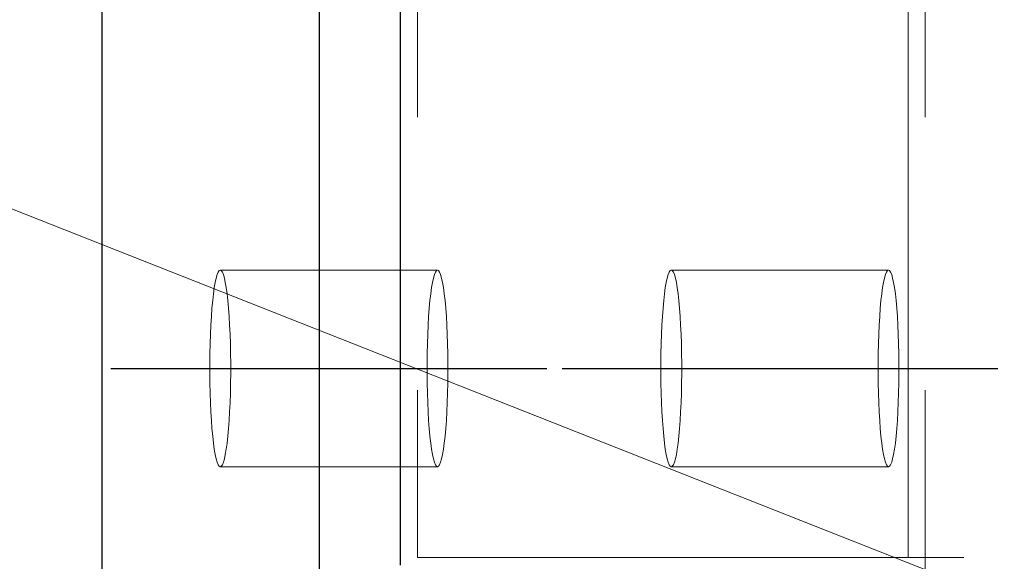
# Model space of a CAD drawing. Header units: millimetres. Extents: x 3536 to 4290, y 11030 to 11491.
# Tile 10 of 102: x 3589.28 to 3593.79, y 11080.25 to 11082.73. Entities that reach past the tile are written whole.
import ezdxf

# ---------------------------------------------------------------- set-up
doc = ezdxf.new("R2010")
doc.units = ezdxf.units.MM
doc.header["$LTSCALE"] = 10
doc.linetypes.add('HIDDEN', pattern=[0.375, 0.25, -0.125])
doc.linetypes.add('MITTE', pattern=[2, 1.25, -0.25, 0.25, -0.25])
doc.layers.get('Defpoints').update_dxf_attribs({"color": 1})
for name, color, linetype, lineweight in [('PS_DIM', 4, 'Continuous', 13), ('PS_Hidden', 2, 'HIDDEN', 9), ('PS_Pos', 1, 'Continuous', 15), ('PS_SOLID', 7, 'Continuous', 30)]:
    doc.layers.add(name, color=color, linetype=linetype, lineweight=lineweight)
doc.layers.add('PS_MID', color=5, linetype='MITTE')
doc.layers.add('PS_SHAPE', color=3, linetype='Continuous')
doc.styles.add('simplex', font='simplex.shx', dxfattribs={"width": 0.75})
doc.dimstyles.new('1_20_GŁ_DS1-LS20', dxfattribs={"dimtxt": 2, "dimasz": 2, "dimexe": 2, "dimexo": 5, "dimgap": 1, "dimtad": 1, "dimjust": 4, "dimdec": 0, "dimlfac": 20, "dimtxsty": 'simplex', "dimblk1": 'NONE', "dimsah": 1, "dimcen": 2, "dimclrd": 256, "dimclre": 256, "dimclrt": 4, "dimadec": 1, "dimazin": 0, "dimtfac": 1, "dimtdec": 0, "dimtmove": 2, "dimatfit": 3, "dimfxl": 1, "dimarcsym": 0})

# ---------------------------------------------------------------- blocks, each defined once
blk = doc.blocks.new('*D96')
at = {"layer": 'Defpoints', "color": 0, "transparency": 16777216}
for p in [(3591.0213, 11097.831), (3589.6555, 11085.5365), (3591.0213, 11075.2865)]:
    blk.add_point(p, dxfattribs=at)
at = {"layer": 'PS_DIM', "lineweight": -2, "transparency": 16777216}
for p, q in [((3589.6555, 11090.5365), (3589.6555, 11099.831)), ((3591.0213, 11080.2865), (3591.0213, 11099.831)), ((3589.6555, 11097.831), (3587.6555, 11097.831)), ((3589.6555, 11097.831), (3591.0213, 11097.831)), ((3593.0213, 11097.831), (3595.0213, 11097.831))]:
    blk.add_line(p, q, dxfattribs=at)
at = {"layer": 'PS_DIM', "transparency": 16777216}
blk.add_solid([(3593.0213, 11098.1643), (3593.0213, 11097.4977), (3591.0213, 11097.831)], dxfattribs=at)
at = {"layer": 'PS_DIM', "color": 4, "transparency": 16777216, "insert": (3587.6355, 11094.6681), "char_height": 2, "attachment_point": 5, "rotation": 90, "style": 'simplex'}
blk.add_mtext('-27', dxfattribs=at)
blk = doc.blocks.new('_None')
blk = doc.blocks.new('*D97')
at = {"layer": 'Defpoints', "color": 0, "transparency": 16777216}
for p in [(3591.0213, 11097.831), (3591.0213, 11082.172), (3591.0213, 11075.2865)]:
    blk.add_point(p, dxfattribs=at)
at = {"layer": 'PS_DIM', "lineweight": -2, "transparency": 16777216}
for p, q in [((3591.0213, 11080.2865), (3591.0213, 11099.831)), ((3591.0213, 11087.172), (3591.0213, 11099.831)), ((3591.0213, 11097.831), (3589.0213, 11097.831)), ((3593.0213, 11097.831), (3595.0213, 11097.831))]:
    blk.add_line(p, q, dxfattribs=at)
at = {"layer": 'PS_DIM', "transparency": 16777216}
blk.add_solid([(3593.0213, 11098.1643), (3593.0213, 11097.4977), (3591.0213, 11097.831)], dxfattribs=at)
at = {"layer": 'PS_DIM', "color": 4, "transparency": 16777216, "insert": (3592.8482, 11096.311), "char_height": 2, "attachment_point": 5, "rotation": 90, "style": 'simplex'}
blk.add_mtext('0', dxfattribs=at)
blk = doc.blocks.new('*D98')
at = {"layer": 'Defpoints', "color": 0, "transparency": 16777216}
for p in [(3596.3492, 11097.831), (3596.3492, 11086.3365), (3591.0213, 11075.2865)]:
    blk.add_point(p, dxfattribs=at)
at = {"layer": 'PS_DIM', "lineweight": -2, "transparency": 16777216}
for p, q in [((3591.0213, 11080.2865), (3591.0213, 11099.831)), ((3596.3492, 11091.3365), (3596.3492, 11099.831)), ((3591.0213, 11097.831), (3594.3492, 11097.831))]:
    blk.add_line(p, q, dxfattribs=at)
at = {"layer": 'PS_DIM', "transparency": 16777216}
blk.add_solid([(3594.3492, 11098.1643), (3594.3492, 11097.4977), (3596.3492, 11097.831)], dxfattribs=at)
at = {"layer": 'PS_DIM', "color": 4, "transparency": 16777216, "insert": (3598.4312, 11095.0253), "char_height": 2, "attachment_point": 5, "rotation": 90, "style": 'simplex'}
blk.add_mtext('107', dxfattribs=at)
blk = doc.blocks.new('*D99')
at = {"layer": 'Defpoints', "color": 0, "transparency": 16777216}
for p in [(3766.6847, 11097.831), (3591.0213, 11075.2865), (3766.6847, 11074.5365)]:
    blk.add_point(p, dxfattribs=at)
at = {"layer": 'PS_DIM', "lineweight": -2, "transparency": 16777216}
for p, q in [((3591.0213, 11080.2865), (3591.0213, 11099.831)), ((3766.6847, 11079.5365), (3766.6847, 11099.831)), ((3591.0213, 11097.831), (3764.6847, 11097.831))]:
    blk.add_line(p, q, dxfattribs=at)
at = {"layer": 'PS_DIM', "transparency": 16777216}
blk.add_solid([(3764.6847, 11098.1643), (3764.6847, 11097.4977), (3766.6847, 11097.831)], dxfattribs=at)
at = {"layer": 'PS_DIM', "color": 4, "transparency": 16777216, "insert": (3764.6647, 11094.1681), "char_height": 2, "attachment_point": 5, "rotation": 90, "style": 'simplex'}
blk.add_mtext('4995', dxfattribs=at)
blk = doc.blocks.new('*X331')
at = {"layer": 'PS_Hidden', "color": 2, "linetype": 'HIDDEN'}
for p, q in [((3591.0992, 11084.7865), (3591.0992, 11080.2715)), ((3593.3448, 11080.2715), (3593.3448, 11084.7865)), ((3593.4227, 11084.7865), (3593.4227, 11075.2865)), ((3590.1872, 11081.5773), (3590.1825, 11081.5659)), ((3590.1919, 11081.5842), (3590.1872, 11081.5773)), ((3590.1968, 11081.5865), (3590.1919, 11081.5842)), ((3590.2016, 11081.5842), (3590.1968, 11081.5865)), ((3591.1911, 11081.5865), (3590.1968, 11081.5865)), ((3590.2064, 11081.5773), (3590.2016, 11081.5842)), ((3590.2111, 11081.5659), (3590.2064, 11081.5773)), ((3591.1768, 11081.5659), (3591.1815, 11081.5773)), ((3591.1815, 11081.5773), (3591.1863, 11081.5842)), ((3591.1863, 11081.5842), (3591.1911, 11081.5865)), ((3591.1911, 11081.5865), (3591.196, 11081.5842)), ((3591.196, 11081.5842), (3591.2007, 11081.5773)), ((3591.2007, 11081.5773), (3591.2054, 11081.5659)), ((3592.2513, 11081.5773), (3592.2466, 11081.5659)), ((3592.2561, 11081.5842), (3592.2513, 11081.5773)), ((3592.2609, 11081.5865), (3592.2561, 11081.5842)), ((3592.2657, 11081.5842), (3592.2609, 11081.5865)), ((3593.2553, 11081.5865), (3592.2609, 11081.5865)), ((3592.2705, 11081.5773), (3592.2657, 11081.5842)), ((3592.2752, 11081.5659), (3592.2705, 11081.5773)), ((3593.241, 11081.5659), (3593.2456, 11081.5773)), ((3593.2456, 11081.5773), (3593.2504, 11081.5842)), ((3593.2504, 11081.5842), (3593.2553, 11081.5865)), ((3593.2553, 11081.5865), (3593.2601, 11081.5842)), ((3593.2601, 11081.5842), (3593.2649, 11081.5773)), ((3593.2649, 11081.5773), (3593.2696, 11081.5659)), ((3590.1736, 11081.53), (3590.1695, 11081.5059)), ((3590.1779, 11081.5501), (3590.1736, 11081.53)), ((3590.1825, 11081.5659), (3590.1779, 11081.5501)), ((3590.2156, 11081.5501), (3590.2111, 11081.5659)), ((3590.2199, 11081.53), (3590.2156, 11081.5501)), ((3590.224, 11081.5059), (3590.2199, 11081.53)), ((3591.1638, 11081.5059), (3591.1679, 11081.53)), ((3591.1679, 11081.53), (3591.1723, 11081.5501)), ((3591.1723, 11081.5501), (3591.1768, 11081.5659)), ((3591.2054, 11081.5659), (3591.21, 11081.5501)), ((3591.21, 11081.5501), (3591.2143, 11081.53)), ((3591.2143, 11081.53), (3591.2184, 11081.5059)), ((3592.2377, 11081.53), (3592.2336, 11081.5059)), ((3592.2421, 11081.5501), (3592.2377, 11081.53)), ((3592.2466, 11081.5659), (3592.2421, 11081.5501)), ((3592.2797, 11081.5501), (3592.2752, 11081.5659)), ((3592.2841, 11081.53), (3592.2797, 11081.5501)), ((3592.2882, 11081.5059), (3592.2841, 11081.53)), ((3593.228, 11081.5059), (3593.2321, 11081.53)), ((3593.2321, 11081.53), (3593.2364, 11081.5501)), ((3593.2364, 11081.5501), (3593.241, 11081.5659)), ((3593.2696, 11081.5659), (3593.2741, 11081.5501)), ((3593.2741, 11081.5501), (3593.2784, 11081.53)), ((3593.2784, 11081.53), (3593.2825, 11081.5059)), ((3590.1695, 11081.5059), (3590.1657, 11081.478)), ((3590.2279, 11081.478), (3590.224, 11081.5059)), ((3591.16, 11081.478), (3591.1638, 11081.5059)), ((3591.2184, 11081.5059), (3591.2222, 11081.478)), ((3592.2336, 11081.5059), (3592.2298, 11081.478)), ((3592.292, 11081.478), (3592.2882, 11081.5059)), ((3593.2241, 11081.478), (3593.228, 11081.5059)), ((3593.2825, 11081.5059), (3593.2864, 11081.478)), ((3590.1622, 11081.4466), (3590.159, 11081.412)), ((3590.1657, 11081.478), (3590.1622, 11081.4466)), ((3590.2314, 11081.4466), (3590.2279, 11081.478)), ((3590.2345, 11081.412), (3590.2314, 11081.4466)), ((3591.1534, 11081.412), (3591.1565, 11081.4466)), ((3591.1565, 11081.4466), (3591.16, 11081.478)), ((3591.2222, 11081.478), (3591.2257, 11081.4466)), ((3591.2257, 11081.4466), (3591.2289, 11081.412)), ((3592.2263, 11081.4466), (3592.2231, 11081.412)), ((3592.2298, 11081.478), (3592.2263, 11081.4466)), ((3592.2955, 11081.4466), (3592.292, 11081.478)), ((3592.2987, 11081.412), (3592.2955, 11081.4466)), ((3593.2175, 11081.412), (3593.2206, 11081.4466)), ((3593.2206, 11081.4466), (3593.2241, 11081.478)), ((3593.2864, 11081.478), (3593.2899, 11081.4466)), ((3593.2899, 11081.4466), (3593.293, 11081.412)), ((3590.159, 11081.412), (3590.1562, 11081.3746)), ((3590.2373, 11081.3746), (3590.2345, 11081.412)), ((3591.1506, 11081.3746), (3591.1534, 11081.412)), ((3591.2289, 11081.412), (3591.2316, 11081.3746)), ((3592.2231, 11081.412), (3592.2204, 11081.3746)), ((3592.3014, 11081.3746), (3592.2987, 11081.412)), ((3593.2147, 11081.3746), (3593.2175, 11081.412)), ((3593.293, 11081.412), (3593.2958, 11081.3746)), ((3590.1562, 11081.3746), (3590.1539, 11081.3347)), ((3590.2396, 11081.3347), (3590.2373, 11081.3746)), ((3591.1482, 11081.3347), (3591.1506, 11081.3746)), ((3591.2316, 11081.3746), (3591.234, 11081.3347)), ((3592.2204, 11081.3746), (3592.218, 11081.3347)), ((3592.3038, 11081.3347), (3592.3014, 11081.3746)), ((3593.2124, 11081.3347), (3593.2147, 11081.3746)), ((3593.2958, 11081.3746), (3593.2981, 11081.3347)), ((3590.1539, 11081.3347), (3590.152, 11081.2928)), ((3590.2416, 11081.2928), (3590.2396, 11081.3347)), ((3591.1463, 11081.2928), (3591.1482, 11081.3347)), ((3591.234, 11081.3347), (3591.2359, 11081.2928)), ((3592.218, 11081.3347), (3592.2161, 11081.2928)), ((3592.3057, 11081.2928), (3592.3038, 11081.3347)), ((3593.2105, 11081.2928), (3593.2124, 11081.3347)), ((3593.2981, 11081.3347), (3593.3, 11081.2928)), ((3590.152, 11081.2928), (3590.1505, 11081.2493)), ((3590.243, 11081.2493), (3590.2416, 11081.2928)), ((3591.1449, 11081.2493), (3591.1463, 11081.2928)), ((3591.2359, 11081.2928), (3591.2374, 11081.2493)), ((3592.2161, 11081.2928), (3592.2147, 11081.2493)), ((3592.3071, 11081.2493), (3592.3057, 11081.2928)), ((3593.209, 11081.2493), (3593.2105, 11081.2928)), ((3593.3, 11081.2928), (3593.3015, 11081.2493)), ((3590.1505, 11081.2493), (3590.1496, 11081.2047)), ((3590.244, 11081.2047), (3590.243, 11081.2493)), ((3591.1439, 11081.2047), (3591.1449, 11081.2493)), ((3591.2374, 11081.2493), (3591.2383, 11081.2047)), ((3592.2147, 11081.2493), (3592.2137, 11081.2047)), ((3592.3081, 11081.2047), (3592.3071, 11081.2493)), ((3593.2081, 11081.2047), (3593.209, 11081.2493)), ((3593.3015, 11081.2493), (3593.3025, 11081.2047)), ((3590.1496, 11081.2047), (3590.1491, 11081.1593)), ((3590.2445, 11081.1593), (3590.244, 11081.2047)), ((3591.1434, 11081.1593), (3591.1439, 11081.2047)), ((3591.2383, 11081.2047), (3591.2388, 11081.1593)), ((3592.2137, 11081.2047), (3592.2132, 11081.1593)), ((3592.3086, 11081.1593), (3592.3081, 11081.2047)), ((3593.2076, 11081.1593), (3593.2081, 11081.2047)), ((3593.3025, 11081.2047), (3593.303, 11081.1593)), ((3590.1491, 11081.1593), (3590.1491, 11081.1137)), ((3590.2445, 11081.1137), (3590.2445, 11081.1593)), ((3591.1434, 11081.1137), (3591.1434, 11081.1593)), ((3591.2388, 11081.1593), (3591.2388, 11081.1137)), ((3592.2132, 11081.1593), (3592.2132, 11081.1137)), ((3592.3086, 11081.1137), (3592.3086, 11081.1593)), ((3593.2076, 11081.1137), (3593.2076, 11081.1593)), ((3593.303, 11081.1593), (3593.303, 11081.1137)), ((3590.1491, 11081.1137), (3590.1496, 11081.0684)), ((3590.244, 11081.0684), (3590.2445, 11081.1137)), ((3591.1439, 11081.0684), (3591.1434, 11081.1137)), ((3591.2388, 11081.1137), (3591.2383, 11081.0684)), ((3592.2132, 11081.1137), (3592.2137, 11081.0684)), ((3592.3081, 11081.0684), (3592.3086, 11081.1137)), ((3593.2081, 11081.0684), (3593.2076, 11081.1137)), ((3593.303, 11081.1137), (3593.3025, 11081.0684)), ((3590.1496, 11081.0684), (3590.1505, 11081.0237)), ((3590.243, 11081.0237), (3590.244, 11081.0684)), ((3591.1449, 11081.0237), (3591.1439, 11081.0684)), ((3591.2383, 11081.0684), (3591.2374, 11081.0237)), ((3592.2137, 11081.0684), (3592.2147, 11081.0237)), ((3592.3071, 11081.0237), (3592.3081, 11081.0684)), ((3593.209, 11081.0237), (3593.2081, 11081.0684)), ((3593.3025, 11081.0684), (3593.3015, 11081.0237)), ((3590.1505, 11081.0237), (3590.152, 11080.9802)), ((3590.2416, 11080.9802), (3590.243, 11081.0237)), ((3591.1463, 11080.9802), (3591.1449, 11081.0237)), ((3591.2374, 11081.0237), (3591.2359, 11080.9802)), ((3592.2147, 11081.0237), (3592.2161, 11080.9802)), ((3592.3057, 11080.9802), (3592.3071, 11081.0237)), ((3593.2105, 11080.9802), (3593.209, 11081.0237)), ((3593.3015, 11081.0237), (3593.3, 11080.9802)), ((3590.152, 11080.9802), (3590.1539, 11080.9383)), ((3590.2396, 11080.9383), (3590.2416, 11080.9802)), ((3591.1482, 11080.9383), (3591.1463, 11080.9802)), ((3591.2359, 11080.9802), (3591.234, 11080.9383)), ((3592.2161, 11080.9802), (3592.218, 11080.9383)), ((3592.3038, 11080.9383), (3592.3057, 11080.9802)), ((3593.2124, 11080.9383), (3593.2105, 11080.9802)), ((3593.3, 11080.9802), (3593.2981, 11080.9383)), ((3590.1539, 11080.9383), (3590.1562, 11080.8985)), ((3590.2373, 11080.8985), (3590.2396, 11080.9383)), ((3591.1506, 11080.8985), (3591.1482, 11080.9383)), ((3591.234, 11080.9383), (3591.2316, 11080.8985)), ((3592.218, 11080.9383), (3592.2204, 11080.8985)), ((3592.3014, 11080.8985), (3592.3038, 11080.9383)), ((3593.2147, 11080.8985), (3593.2124, 11080.9383)), ((3593.2981, 11080.9383), (3593.2958, 11080.8985)), ((3590.1562, 11080.8985), (3590.159, 11080.8611)), ((3590.159, 11080.8611), (3590.1622, 11080.8265)), ((3590.2314, 11080.8265), (3590.2345, 11080.8611)), ((3590.2345, 11080.8611), (3590.2373, 11080.8985)), ((3591.1534, 11080.8611), (3591.1506, 11080.8985)), ((3591.1565, 11080.8265), (3591.1534, 11080.8611)), ((3591.2289, 11080.8611), (3591.2257, 11080.8265)), ((3591.2316, 11080.8985), (3591.2289, 11080.8611)), ((3592.2204, 11080.8985), (3592.2231, 11080.8611)), ((3592.2231, 11080.8611), (3592.2263, 11080.8265)), ((3592.2955, 11080.8265), (3592.2987, 11080.8611)), ((3592.2987, 11080.8611), (3592.3014, 11080.8985)), ((3593.2175, 11080.8611), (3593.2147, 11080.8985)), ((3593.2206, 11080.8265), (3593.2175, 11080.8611)), ((3593.293, 11080.8611), (3593.2899, 11080.8265)), ((3593.2958, 11080.8985), (3593.293, 11080.8611)), ((3590.1622, 11080.8265), (3590.1657, 11080.7951)), ((3590.2279, 11080.7951), (3590.2314, 11080.8265)), ((3591.16, 11080.7951), (3591.1565, 11080.8265)), ((3591.2257, 11080.8265), (3591.2222, 11080.7951)), ((3592.2263, 11080.8265), (3592.2298, 11080.7951)), ((3592.292, 11080.7951), (3592.2955, 11080.8265)), ((3593.2241, 11080.7951), (3593.2206, 11080.8265)), ((3593.2899, 11080.8265), (3593.2864, 11080.7951)), ((3590.1657, 11080.7951), (3590.1695, 11080.7672)), ((3590.1695, 11080.7672), (3590.1736, 11080.7431)), ((3590.2199, 11080.7431), (3590.224, 11080.7672)), ((3590.224, 11080.7672), (3590.2279, 11080.7951)), ((3591.1638, 11080.7672), (3591.16, 11080.7951)), ((3591.1679, 11080.7431), (3591.1638, 11080.7672)), ((3591.2184, 11080.7672), (3591.2143, 11080.7431)), ((3591.2222, 11080.7951), (3591.2184, 11080.7672)), ((3592.2298, 11080.7951), (3592.2336, 11080.7672)), ((3592.2336, 11080.7672), (3592.2377, 11080.7431)), ((3592.2841, 11080.7431), (3592.2882, 11080.7672)), ((3592.2882, 11080.7672), (3592.292, 11080.7951)), ((3593.228, 11080.7672), (3593.2241, 11080.7951)), ((3593.2321, 11080.7431), (3593.228, 11080.7672)), ((3593.2825, 11080.7672), (3593.2784, 11080.7431)), ((3593.2864, 11080.7951), (3593.2825, 11080.7672)), ((3590.1736, 11080.7431), (3590.1779, 11080.723)), ((3590.1779, 11080.723), (3590.1825, 11080.7072)), ((3590.2111, 11080.7072), (3590.2156, 11080.723)), ((3590.2156, 11080.723), (3590.2199, 11080.7431)), ((3591.1723, 11080.723), (3591.1679, 11080.7431)), ((3591.1768, 11080.7072), (3591.1723, 11080.723)), ((3591.21, 11080.723), (3591.2054, 11080.7072)), ((3591.2143, 11080.7431), (3591.21, 11080.723)), ((3592.2377, 11080.7431), (3592.2421, 11080.723)), ((3592.2421, 11080.723), (3592.2466, 11080.7072)), ((3592.2752, 11080.7072), (3592.2797, 11080.723)), ((3592.2797, 11080.723), (3592.2841, 11080.7431)), ((3593.2364, 11080.723), (3593.2321, 11080.7431)), ((3593.241, 11080.7072), (3593.2364, 11080.723)), ((3593.2741, 11080.723), (3593.2696, 11080.7072)), ((3593.2784, 11080.7431), (3593.2741, 11080.723)), ((3590.1825, 11080.7072), (3590.1872, 11080.6957)), ((3590.1872, 11080.6957), (3590.1919, 11080.6888)), ((3590.1919, 11080.6888), (3590.1968, 11080.6865)), ((3590.1968, 11080.6865), (3590.2016, 11080.6888)), ((3591.1911, 11080.6865), (3590.1968, 11080.6865)), ((3590.2016, 11080.6888), (3590.2064, 11080.6957)), ((3590.2064, 11080.6957), (3590.2111, 11080.7072)), ((3591.1815, 11080.6957), (3591.1768, 11080.7072)), ((3591.1863, 11080.6888), (3591.1815, 11080.6957)), ((3591.1911, 11080.6865), (3591.1863, 11080.6888)), ((3591.196, 11080.6888), (3591.1911, 11080.6865)), ((3591.2007, 11080.6957), (3591.196, 11080.6888)), ((3591.2054, 11080.7072), (3591.2007, 11080.6957)), ((3592.2466, 11080.7072), (3592.2513, 11080.6957)), ((3592.2513, 11080.6957), (3592.2561, 11080.6888)), ((3592.2561, 11080.6888), (3592.2609, 11080.6865)), ((3592.2609, 11080.6865), (3592.2657, 11080.6888)), ((3593.2553, 11080.6865), (3592.2609, 11080.6865)), ((3592.2657, 11080.6888), (3592.2705, 11080.6957)), ((3592.2705, 11080.6957), (3592.2752, 11080.7072)), ((3593.2456, 11080.6957), (3593.241, 11080.7072)), ((3593.2504, 11080.6888), (3593.2456, 11080.6957)), ((3593.2553, 11080.6865), (3593.2504, 11080.6888)), ((3593.2601, 11080.6888), (3593.2553, 11080.6865)), ((3593.2649, 11080.6957), (3593.2601, 11080.6888)), ((3593.2696, 11080.7072), (3593.2649, 11080.6957)), ((3591.0992, 11080.2715), (3724.9347, 11080.2715))]:
    blk.add_line(p, q, dxfattribs=at)
at = {"layer": 'PS_MID', "color": 5, "linetype": 'MITTE'}
for p, q in [((3589.6968, 11081.1365), (3591.6911, 11081.1365)), ((3591.7609, 11081.1365), (3593.7553, 11081.1365))]:
    blk.add_line(p, q, dxfattribs=at)
at = {"layer": 'PS_SOLID', "color": 7, "linetype": 'Continuous'}
for p, q in [((3589.6555, 11085.5365), (3589.6555, 11074.5365)), ((3590.6499, 11085.5365), (3590.6499, 11074.5365)), ((3591.0213, 11080.2365), (3591.0213, 11084.7865))]:
    blk.add_line(p, q, dxfattribs=at)
blk = doc.blocks.new('*X345')
at = {"color": 1}
blk.add_line((3593.8792, 11080.0365), (3586.5595, 11082.9245), dxfattribs=at)

msp = doc.modelspace()

# ---------------------------------------------------------------- block references
at = {"layer": 'PS_Pos'}
msp.add_blockref('*X345', (0, 0), dxfattribs=at)
at = {"layer": 'PS_SHAPE'}
msp.add_blockref('*X331', (0, 0), dxfattribs=at)

# ---------------------------------------------------------------- dimensions: what is measured, and where the dimension line sits
at = {"layer": 'PS_DIM'}
for base, p1, p2, text, picture, middle in [((3591.0213, 11097.831), (3589.6555, 11085.5365), (3591.0213, 11075.2865), '-27', '*D96', (3587.6355, 11094.6681)), ((3766.6847, 11097.831), (3591.0213, 11075.2865), (3766.6847, 11074.5365), '4995', '*D99', (3764.6647, 11094.1681))]:
    dim = msp.add_linear_dim(base=base, p1=p1, p2=p2, text=text, dimstyle='1_20_GŁ_DS1-LS20', dxfattribs=at)
    dim.commit()
    dim.dimension.update_dxf_attribs({"geometry": picture, "text_midpoint": middle, "dimtype": 128, "text_rotation": 90})
for base, p1, p2, picture, middle in [((3591.021319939, 11097.8310061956), (3591.021319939, 11075.2865235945), (3591.021319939, 11082.1720392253), '*D97', (3592.8481745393, 11096.3110061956)), ((3596.3492, 11097.831), (3591.0213, 11075.2865), (3596.3492, 11086.3365), '*D98', (3598.4312, 11095.0253))]:
    dim = msp.add_linear_dim(base=base, p1=p1, p2=p2, dimstyle='1_20_GŁ_DS1-LS20', dxfattribs=at)
    dim.commit()
    dim.dimension.update_dxf_attribs({"geometry": picture, "text_midpoint": middle, "dimtype": 128, "text_rotation": 90})

doc.saveas('drawing.dxf')
